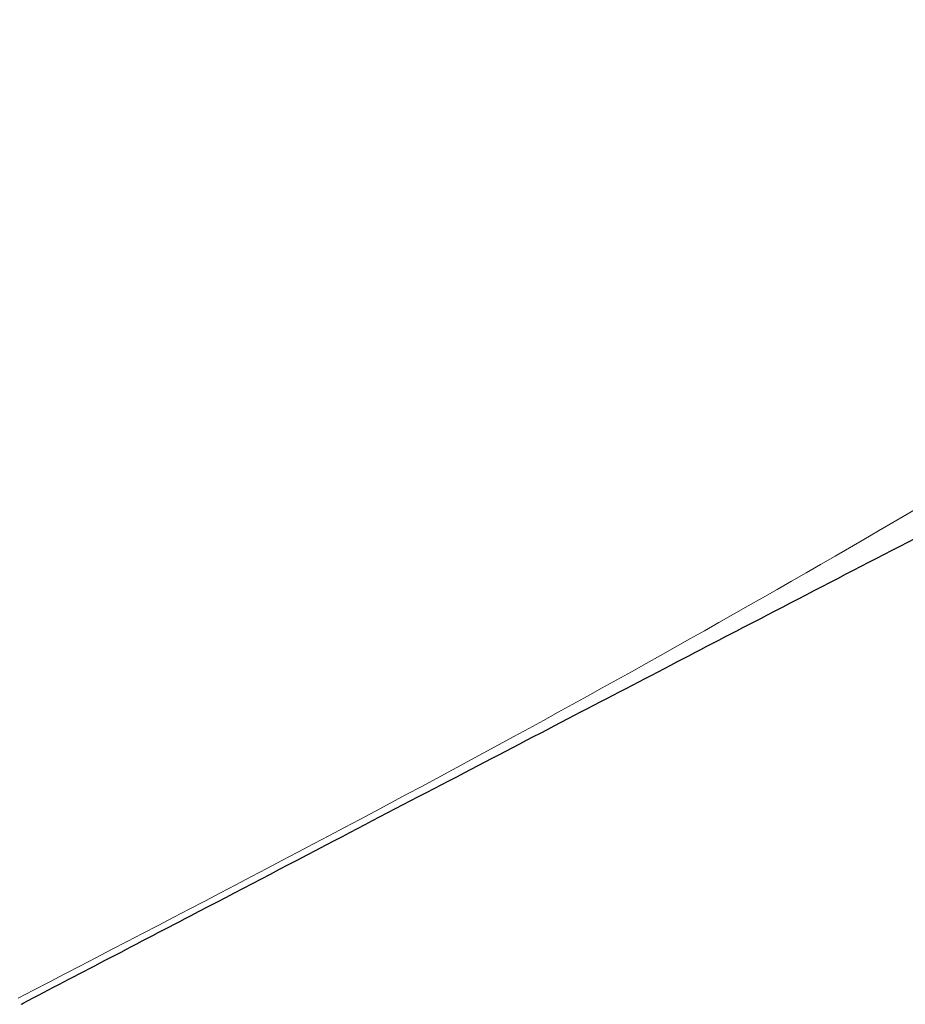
# Model space of a CAD drawing. Header units: millimetres. Extents: x 8 to 524, y 12 to 399.
# Tile 76 of 131: x 474.391 to 474.537, y 170.406 to 170.568. Entities that reach past the tile are written whole.
import ezdxf

# ---------------------------------------------------------------- set-up
doc = ezdxf.new("R2010")
doc.units = ezdxf.units.MM

msp = doc.modelspace()

# ---------------------------------------------------------------- linework, layer by layer
at = {"color": 252, "linetype": 'Continuous', "lineweight": 0}
msp.add_open_spline([(474.39091, 170.40695), (474.41831, 170.42117), (474.49831, 170.4627), (474.62468, 170.53818), (474.76949, 170.63252), (474.90664, 170.73237), (475.03627, 170.83717), (475.15812, 170.94692), (475.27208, 171.06136), (475.37808, 171.18027), (475.476, 171.30341), (475.56574, 171.43062), (475.64719, 171.56169), (475.72046, 171.69623), (475.78564, 171.8339), (475.84285, 171.97434), (475.8921, 172.11728), (475.93383, 172.26214), (475.96871, 172.40816), (475.99784, 172.55476), (476.01355, 172.65203), (476.02139, 172.70063)], degree=3, knots=[0, 0, 0, 0, 0.0301497, 0.0880339, 0.1452883, 0.2019286, 0.2579735, 0.3134472, 0.3683843, 0.4228197, 0.4767865, 0.5303196, 0.5834608, 0.636266, 0.6887902, 0.741073, 0.7931408, 0.8450346, 0.8967913, 0.9484357, 1, 1, 1, 1], dxfattribs=at)
at = {"color": 7, "linetype": 'Continuous', "lineweight": 30}
msp.add_open_spline([(474.39144, 170.40594), (474.39155, 170.406), (474.40043, 170.41068), (474.41748, 170.41954), (474.44104, 170.43188), (474.4626, 170.44313), (474.48128, 170.45288), (474.49829, 170.46173), (474.52328, 170.47473), (474.55631, 170.49184), (474.59681, 170.5127), (474.63731, 170.5334), (474.67818, 170.5541), (474.72026, 170.57517), (474.75802, 170.59381), (474.7899, 170.60933), (474.81468, 170.62125), (474.83702, 170.63187), (474.85799, 170.64174), (474.88654, 170.65499), (474.91983, 170.6701), (474.94972, 170.68327), (474.974, 170.69365), (474.99272, 170.70147), (475.0103, 170.70863), (475.02599, 170.71484), (475.0371, 170.71911), (475.04435, 170.72184), (475.04885, 170.72351), (475.05258, 170.72489), (475.05587, 170.72608), (475.05897, 170.72719), (475.06151, 170.72809), (475.06376, 170.72887), (475.06553, 170.72948), (475.06571, 170.72954), (475.06578, 170.72957)], degree=3, knots=[0, 0, 0, 0, 0.000353, 0.028013, 0.050579, 0.068311, 0.084102, 0.098903, 0.112868, 0.150263, 0.189657, 0.227407, 0.268105, 0.312467, 0.358464, 0.391941, 0.421233, 0.446719, 0.473919, 0.503779, 0.565172, 0.629783, 0.668035, 0.706896, 0.746374, 0.78467, 0.819006, 0.836546, 0.852855, 0.868614, 0.884397, 0.90024, 0.919174, 0.943223, 0.977871, 1, 1, 1, 1], dxfattribs=at)

doc.saveas('drawing.dxf')
